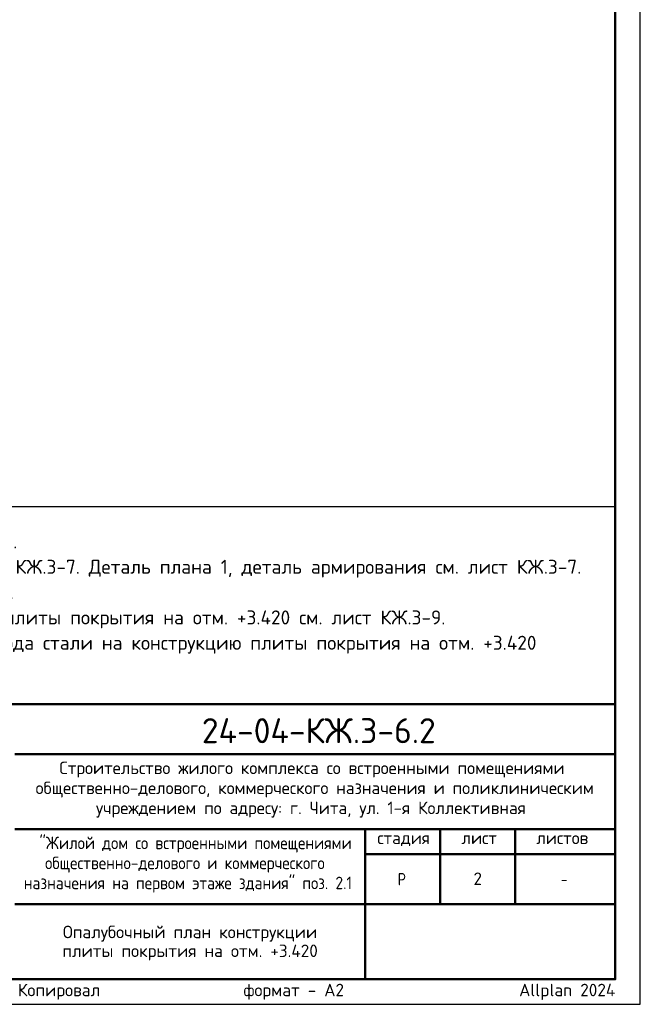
# Model space of a CAD drawing. Header units: millimetres. Extents: x 0 to 59400, y 0 to 42000.
# Tile 6 of 7: x 46994 to 59400, y 0 to 19680. Entities that reach past the tile are written whole.
import ezdxf

# ---------------------------------------------------------------- set-up
doc = ezdxf.new("R2010")
doc.units = ezdxf.units.MM
doc.layers.add('Standard', color=7, linetype='Continuous', lineweight=25)
doc.layers.add('Надписи', color=7, linetype='Continuous', lineweight=25)
doc.styles.add('ISOCPEUR', font='txt')

msp = doc.modelspace()

# ---------------------------------------------------------------- linework, layer by layer
at = {"layer": 'Standard', "color": 7, "linetype": 'Continuous', "lineweight": 50, "transparency": 33554687}
for p, q in [((40400, 6000), (58900, 6000)), ((46900, 5000), (58900, 5000)), ((46900, 3500), (58900, 3500)), ((53900, 2000), (53900, 3500)), ((55400, 2000), (55400, 3500)), ((56900, 2000), (56900, 3500)), ((53900, 3000), (58900, 3000)), ((46900, 2000), (58900, 2000)), ((53900, 500), (53900, 2000)), ((53900, 500), (53900, 2000))]:
    msp.add_line(p, q, dxfattribs=at)
at = {"layer": 'Standard', "color": 7, "linetype": 'Continuous', "lineweight": 25, "transparency": 33554687}
for p, q in [((58900, 500), (58900, 6000)), ((40400, 500), (58900, 500)), ((40400, 500), (58900, 500)), ((40400, 500), (58900, 500))]:
    msp.add_line(p, q, dxfattribs=at)
msp.add_lwpolyline([(0, 0), (59400, 0), (59400, 42000), (0, 42000), (0, 0)], close=True, dxfattribs=at)
at = {"layer": 'Standard', "color": 7, "linetype": 'Continuous', "lineweight": 50, "transparency": 33554687}
msp.add_lwpolyline([(2000, 41500), (58900, 41500), (58900, 500), (2000, 500), (2000, 41500)], close=True, dxfattribs=at)
at = {"layer": 'Standard', "color": 7, "linetype": 'Continuous', "lineweight": 25, "transparency": 33554687}
for points in [[(58900, 41500), (2000, 41500), (2000, 9952), (58900, 9952), (58900, 41500)], [(58900, 6000), (40400, 6000), (40400, 500), (58900, 500), (58900, 6000)]]:
    msp.add_lwpolyline(points, dxfattribs=at)
at = {"layer": 'Standard', "color": 7, "linetype": 'Continuous', "lineweight": 13, "transparency": 33554687}
for points in [[(58900, 500), (40400, 500), (40400, 6000), (58900, 6000), (58900, 500)], [(58900, 6000), (40400, 6000), (40400, 500), (58900, 500), (58900, 6000)]]:
    msp.add_lwpolyline(points, dxfattribs=at)

# ---------------------------------------------------------------- texts
at = {"layer": 'Standard', "color": 7, "linetype": 'Continuous', "lineweight": 13, "transparency": 33554687, "insert": (40400, 9391), "char_height": 280, "width": 18022.9, "attachment_point": 1, "line_spacing_factor": 1.084337}
msp.add_mtext('\\A1;{\\fISOCPEUR|i0|b0;\\H279.999995;\\W1.000000;\\C7;1. Общие указания см. листы КЖ.3-1.}\\P{\\fISOCPEUR|i0|b0;\\H279.999995;\\W1.000000;\\C7;2. Балка Бм1 разработана на листе КЖ.3-7. Деталь плана 1, деталь армирования см. лист КЖ.3-7.}\\P{\\fISOCPEUR|i0|b0;\\H279.999995;\\W1.000000;\\C7;Детали плана 2, 4 см. лист КЖ.3-8.}\\P{\\fISOCPEUR|i0|b0;\\H279.999995;\\W1.000000;\\C7;3. Спецификацию на конструкцию плиты покрытия на отм. +3.420 см. лист КЖ.3-9.}\\P{\\fISOCPEUR|i0|b0;\\H279.999995;\\W1.000000;\\C7;Ведомость деталей, ведомость расхода стали на конструкцию плиты покрытия на отм. +3.420}\\P{\\fISOCPEUR|i0|b0;\\H279.999995;\\W1.000000;\\C7;см. лист КЖ.3-10.}\\P', dxfattribs=at)
at = {"layer": 'Standard', "color": 7, "linetype": 'Continuous', "lineweight": 50, "transparency": 33554687, "insert": (50635, 5218), "char_height": 500, "width": 5041.58, "attachment_point": 7, "style": 'ISOCPEUR'}
msp.add_mtext('\\W0.98;24-04-КЖ.3-6.2', dxfattribs=at)
at = {"layer": 'Standard', "color": 7, "linetype": 'Continuous', "lineweight": 25, "transparency": 33554687, "char_height": 250, "attachment_point": 7, "style": 'ISOCPEUR'}
for s, insert, width in [('\\W0.99;Строительство жилого комплекса со встроенными помещениями', (47788, 4533), 10343.94), ('\\W0.99;общественно-делового, коммерческого назначения и поликлиническим', (47312, 4133), 11292.27), ('\\W0.99;учреждением по адресу: г. Чита, ул. 1-я Коллективная', (48519, 3733), 8881.18), ('\\W0.90;"Жилой дом со встроенными помещениями', (47389, 3033), 6132.5), ('\\W0.99;стадия    лист     листов', (54143, 3162), 4372.59), ('\\W0.90;общественно-делового и коммерческого', (47502, 2633), 5904.55), ('\\W0.90;назначения на первом этаже здания" поз. 2.1', (47076, 2233), 6756.08), ('\\W0.80;Р', (54550, 2375), 299.85), ('\\W0.78;-', (57812, 2375), 272.01)]:
    msp.add_mtext(s, dxfattribs=dict(at, insert=insert, width=width))
at = {"layer": 'Standard', "color": 7, "linetype": 'Continuous', "lineweight": 25, "transparency": 33554687, "insert": (50400, 1571), "char_height": 250, "width": 5141.88, "attachment_point": 2, "line_spacing_factor": 0.903614}
msp.add_mtext('\\A1;{\\fISOCPEUR|i0|b0;\\H250.000000;\\W1.000000;\\C7;Опалубочный план конструкции}\\P{\\fISOCPEUR|i0|b0;\\H250.000000;\\W1.000000;\\C7;плиты покрытия на отм. +3.420}\\P', dxfattribs=at)
at = {"layer": 'Standard', "color": 8, "linetype": 'Continuous', "lineweight": 13, "transparency": 33554687, "insert": (58900, 248), "char_height": 250, "width": 11749.46, "attachment_point": 6, "style": 'ISOCPEUR'}
msp.add_mtext('\\A1;{\\fISOCPEUR|i0|b0;\\H250.000000;\\W1.000000;\\C8;Копировал                  формат - А2                      Allplan 2024}\\P', dxfattribs=at)
at = {"layer": 'Надписи', "color": 7, "linetype": 'Continuous', "lineweight": 13, "transparency": 33554687, "insert": (56150, 2510), "char_height": 250, "width": 272.22, "attachment_point": 5, "style": 'ISOCPEUR'}
msp.add_mtext('\\A1;{\\fISOCPEUR|i0|b0;\\H250.000000;\\W1.000000;\\C7;2}\\P', dxfattribs=at)

doc.saveas('drawing.dxf')
